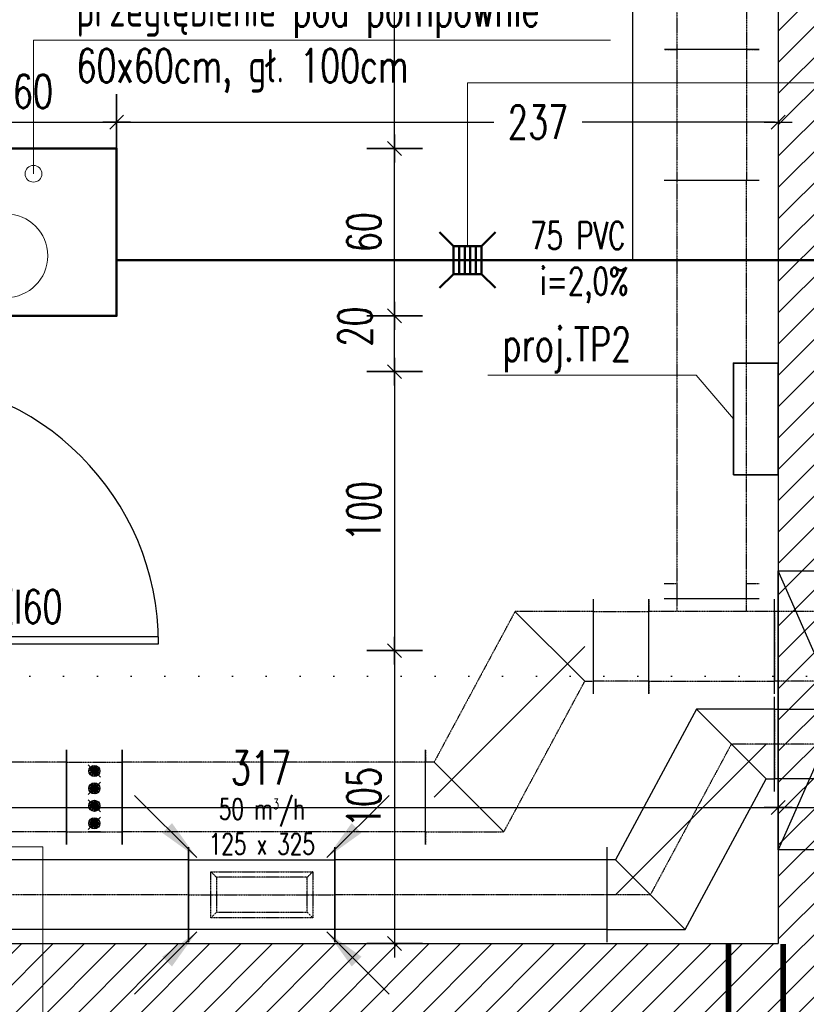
# Model space of a CAD drawing. Header units: millimetres. Extents: x 167273 to 188273, y -125105 to -88145.
# Tile 200 of 210: x 175055 to 175337, y -91786 to -91433. Entities that reach past the tile are written whole.
import ezdxf
from ezdxf.enums import TextEntityAlignment as Align

# ---------------------------------------------------------------- set-up
doc = ezdxf.new("R2010")
doc.units = ezdxf.units.MM
doc.header["$PDMODE"] = 35
doc.header["$PDSIZE"] = 5
for name, pattern in [('ACAD_ISO07W100', [3, 0, -3]), ('DASHED', [0.75, 0.5, -0.25]), ('WENT_2', [1.5, 0.5, -1]), ('WENT_3', [1.6, 0.5, -0.5, 0.1, -0.5])]:
    doc.linetypes.add(name, pattern=pattern)
for name, color, linetype in [('!_ppoz', 10, 'Continuous'), ('a-poziomy', 9, 'Continuous'), ('a-wymiary', 9, 'Continuous'), ('b-przebicia', 7, 'Continuous'), ('b-ściany', 2, 'Continuous'), ('El_tablice_opis', 9, 'Continuous'), ('FLUID-N-BIB-HID', 7, 'Continuous'), ('FLUID-W-BIB-120-ARRGR', 7, 'Continuous'), ('FLUID-W-BIB-HID', 7, 'Continuous'), ('FLUID-W-BIB-SYM', 7, 'Continuous'), ('h-hatch', 8, 'Continuous'), ('i-kanalizacja', 34, 'Continuous')]:
    doc.layers.add(name, color=color, linetype=linetype)
doc.layers.add('!_zmiany', color=7, linetype='Continuous', true_color=0xfa7d00)
for name, color, linetype, lineweight in [('El-koryta_puszki', 10, 'Continuous', 35), ('El_tablice', 10, 'Continuous', 35), ('FLUID-N-BIB', 8, 'Continuous', 30), ('FLUID-W-BIB', 220, 'Continuous', 30), ('IS_kan_san', 34, 'Continuous', 53), ('IS_kan_san_opis', 9, 'Continuous', 15), ('TIS-WYT.PPOŻ- OPIS', 9, 'Continuous', 20)]:
    doc.layers.add(name, color=color, linetype=linetype, lineweight=lineweight)
doc.styles.add('Arial', font='romans.shx', dxfattribs={"width": 0.7, "height": 12})
doc.styles.add('FDBES', font='romans.shx', dxfattribs={"width": 0.7, "height": 10})
doc.styles.add('IS-IS', font='romans.shx', dxfattribs={"width": 0.7, "height": 12})
doc.styles.add('PPAB_100', font='romans.shx', dxfattribs={"width": 0.7, "height": 12})
doc.styles.add('ROMANS', font='romans.shx', dxfattribs={"width": 0.7, "height": 10})
doc.dimstyles.new('FDBES', dxfattribs={"dimscale": 50, "dimtxt": 4, "dimasz": 2.5, "dimexe": 0.8, "dimexo": 2, "dimgap": 1, "dimtad": 1, "dimdsep": 46, "dimtxsty": 'FDBES', "dimcen": 2.5, "dimclrd": 4, "dimclre": 5, "dimadec": 0, "dimazin": 0, "dimtfac": 1, "dimtmove": 0, "dimatfit": 3, "dimfxl": 0, "dimarcsym": 0})
doc.dimstyles.new('newPPAB_100', dxfattribs={"dimscale": 0, "dimtxt": 16, "dimasz": 1, "dimexe": 10, "dimexo": 10, "dimgap": 5, "dimtad": 1, "dimdec": 0, "dimzin": 0, "dimdsep": 46, "dimtxsty": 'PPAB_100', "dimblk": 'tick_50', "dimcen": 0.09, "dimdle": 5, "dimse1": 1, "dimse2": 1, "dimclrd": 9, "dimclre": 9, "dimclrt": 161, "dimadec": 0, "dimazin": 0, "dimtfac": 1, "dimtdec": 0, "dimtix": 1, "dimtmove": 2, "dimatfit": 0, "dimldrblk": 'tick_50', "dimfxl": 0, "dimtolj": 1, "dimtzin": 0, "dimarcsym": 0})
pattern_1 = [(45, (0, -5000), (-5.61266007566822, 5.612660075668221), [])]

# ---------------------------------------------------------------- blocks, each defined once
blk = doc.blocks.new('tick_50')
at = {"color": 9, "ltscale": 20}
for p, q in [((0, 10), (0, -10)), ((-5, 0), (5, 0))]:
    blk.add_line(p, q, dxfattribs=at)
at = {"color": 0}
blk.add_line((2.5, 2.5), (-2.5, -2.5), dxfattribs=at)
blk = doc.blocks.new('KR')
at = {"layer": 'IS_kan_san', "lineweight": 50}
for p, q in [((-5, 5), (-10, 10)), ((5, 5), (10, 10)), ((-5, 5), (-5, -5)), ((-3, 5), (-3, -5)), ((-1, 5), (-1, -5)), ((1, 5), (1, -5)), ((3, 5), (3, -5)), ((-5, -5), (-10, -10)), ((10, -10), (5, -5))]:
    blk.add_line(p, q, dxfattribs=at)
blk.add_lwpolyline([(-5, 5), (5, 5), (5, -5), (-5, -5)], close=True, dxfattribs=at)
blk = doc.blocks.new('*D301')
at = {"layer": 'a-wymiary', "color": 9, "lineweight": -2}
blk.add_line((175189.0219820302, -91559.8936718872), (175189.0219820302, -91657.8936718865), dxfattribs=at)
at = {"layer": 'Defpoints', "color": 0}
for p in [(175009.4418078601, -91558.8936718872), (175009.4418078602, -91658.8936718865), (175189.0219820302, -91658.8936718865)]:
    blk.add_point(p, dxfattribs=at)
at = {"layer": 'a-wymiary', "color": 9, "lineweight": -2}
for p, rotation in [((175189.0219820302, -91558.8936718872), 90), ((175189.0219820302, -91658.8936718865), 270)]:
    blk.add_blockref('tick_50', p, dxfattribs=dict(at, rotation=rotation))
at = {"layer": 'a-wymiary', "color": 161, "insert": (175178.0219820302, -91608.89367188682), "char_height": 12, "attachment_point": 5, "rotation": 90, "style": 'PPAB_100'}
blk.add_mtext('\\A1;100', dxfattribs=at)
blk = doc.blocks.new('*D302')
at = {"layer": 'a-wymiary', "color": 9, "lineweight": -2}
blk.add_line((175189.0219820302, -91659.8936718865), (175189.0219820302, -91762.89367188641), dxfattribs=at)
at = {"layer": 'Defpoints', "color": 0}
for p in [(175009.4418078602, -91658.8936718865), (175009.4418078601, -91763.89367188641), (175189.0219820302, -91763.89367188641)]:
    blk.add_point(p, dxfattribs=at)
at = {"layer": 'a-wymiary', "color": 9, "lineweight": -2}
for p, rotation in [((175189.0219820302, -91658.8936718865), 90), ((175189.0219820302, -91763.89367188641), 270)]:
    blk.add_blockref('tick_50', p, dxfattribs=dict(at, rotation=rotation))
at = {"layer": 'a-wymiary', "color": 161, "insert": (175178.0219820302, -91711.39367188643), "char_height": 12, "attachment_point": 5, "rotation": 90, "style": 'PPAB_100'}
blk.add_mtext('\\A1;105', dxfattribs=at)
blk = doc.blocks.new('*U812')
at = {"color": 0, "linetype": 'ByBlock', "lineweight": -2}
for p, q in [((-255.5000000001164, -1.13686837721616e-13, -125.0000000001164), (255.4999999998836, 0, -125.0000000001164)), ((255.4999999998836, 0, 124.9999999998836), (-255.5000000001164, -1.13686837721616e-13, 124.9999999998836))]:
    blk.add_line(p, q, dxfattribs=at)
at = {"linetype": 'Continuous', "lineweight": -2}
for p, q in [((-255.5000000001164, -1.13686837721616e-13, 124.9999999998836), (-255.5000000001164, -1.13686837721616e-13, 169.9999999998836)), ((-255.5000000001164, -1.13686837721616e-13, -125.0000000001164), (-255.5000000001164, -1.13686837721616e-13, 124.9999999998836)), ((-255.5000000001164, -1.13686837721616e-13, -170.0000000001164), (-255.5000000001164, -1.13686837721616e-13, -125.0000000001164))]:
    blk.add_line(p, q, dxfattribs=at)
at = {"layer": 'FLUID-W-BIB-HID', "linetype": 'DASHED', "lineweight": -3}
for p, q in [((255.4999999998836, 0, 124.9999999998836), (255.4999999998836, 0, 169.9999999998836)), ((255.4999999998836, 0, 124.9999999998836), (255.4999999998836, 0, -125.0000000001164)), ((255.4999999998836, 0, -170.0000000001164), (255.4999999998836, 0, -125.0000000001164))]:
    blk.add_line(p, q, dxfattribs=at)
at = {"layer": 'FLUID-W-BIB-SYM', "linetype": 'WENT_3', "lineweight": -3}
blk.add_line((-255.5000000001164, -1.13686837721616e-13), (255.4999999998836, 0), dxfattribs=at)
blk = doc.blocks.new('*U975')
at = {"linetype": 'Continuous', "lineweight": -2}
for p, q in [((299.9999999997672, 710.0000000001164), (299.9999999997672, 665.0000000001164)), ((299.9999999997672, 665.0000000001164), (299.9999999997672, 415.0000000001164)), ((299.9999999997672, 415.0000000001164), (299.9999999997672, 370.0000000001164)), ((-300.0000000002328, 170.0000000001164), (-300.0000000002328, 125.0000000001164)), ((-300.0000000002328, 125.0000000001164), (-300.0000000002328, -124.9999999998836)), ((-300.0000000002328, -124.9999999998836), (-300.0000000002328, -169.9999999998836))]:
    blk.add_line(p, q, dxfattribs=at)
at = {"color": 0, "linetype": 'ByBlock', "lineweight": -2}
for p, q in [((19.99999999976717, 665.0000000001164), (-270.0000000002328, 125.0000000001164)), ((299.9999999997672, 665.0000000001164), (19.99999999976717, 665.0000000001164)), ((-20.00000000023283, -124.9999999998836), (269.9999999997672, 415.0000000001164)), ((269.9999999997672, 415.0000000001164), (299.9999999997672, 415.0000000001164)), ((-270.0000000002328, 125.0000000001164), (-300.0000000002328, 125.0000000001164)), ((-300.0000000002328, -124.9999999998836), (-20.00000000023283, -124.9999999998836))]:
    blk.add_line(p, q, dxfattribs=at)
at = {"linetype": 'Continuous', "lineweight": -3}
for p, q in [((269.9999999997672, 415.0000000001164), (19.99999999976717, 665.0000000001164)), ((-270.0000000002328, 1.164153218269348e-10), (269.9999999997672, 540.0000000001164)), ((-20.00000000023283, -124.9999999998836), (-270.0000000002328, 125.0000000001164))]:
    blk.add_line(p, q, dxfattribs=at)
at = {"layer": 'FLUID-W-BIB-SYM', "linetype": 'WENT_3', "lineweight": -3}
for p, q in [((-145.0000000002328, 1.164153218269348e-10), (144.9999999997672, 540.0000000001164)), ((144.9999999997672, 540.0000000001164), (299.9999999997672, 540.0000000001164)), ((-300.0000000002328, 1.164153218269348e-10), (-145.0000000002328, 1.164153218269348e-10))]:
    blk.add_line(p, q, dxfattribs=at)
blk = doc.blocks.new('*U994')
at = {"linetype": 'Continuous', "lineweight": -2}
for p, q in [((-396.0000000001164, 125), (-396.0000000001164, 170)), ((396, -170), (396, 170)), ((-396.0000000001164, -125), (-396.0000000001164, 125)), ((-396.0000000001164, -170), (-396.0000000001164, -125))]:
    blk.add_line(p, q, dxfattribs=at)
at = {"color": 0, "linetype": 'ByBlock', "lineweight": -2}
for p, q in [((-396.0000000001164, 125), (396, 125)), ((-396.0000000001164, -125), (396, -125))]:
    blk.add_line(p, q, dxfattribs=at)
at = {"layer": 'FLUID-W-BIB-SYM', "linetype": 'WENT_3', "lineweight": -3}
blk.add_line((-396.0000000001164, 0), (396, 0), dxfattribs=at)
blk = doc.blocks.new('*U993')
at = {"linetype": 'Continuous', "lineweight": -2}
for p, q in [((-487.5, 125.0000000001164), (-487.5, 170.0000000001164)), ((487.5, 125.0000000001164), (487.5, 170.0000000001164)), ((-487.5, -124.9999999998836), (-487.5, 125.0000000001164)), ((487.5, -124.9999999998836), (487.5, 125.0000000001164)), ((-487.5, -169.9999999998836), (-487.5, -124.9999999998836)), ((487.5, -169.9999999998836), (487.5, -124.9999999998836))]:
    blk.add_line(p, q, dxfattribs=at)
at = {"color": 0, "linetype": 'ByBlock', "lineweight": -2}
for p, q in [((-487.5, 125.0000000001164), (487.5, 125.0000000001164)), ((-487.5, -124.9999999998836), (487.5, -124.9999999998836))]:
    blk.add_line(p, q, dxfattribs=at)
at = {"layer": 'FLUID-W-BIB-SYM', "linetype": 'WENT_3', "lineweight": -3}
blk.add_line((-487.5, 1.164153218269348e-10), (487.5, 1.164153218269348e-10), dxfattribs=at)
blk = doc.blocks.new('*U989')
at = {"linetype": 'Continuous', "lineweight": -2}
for p, q in [((-543.5000000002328, 125), (-543.5000000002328, 170)), ((543.5, 125), (543.5, 170)), ((-543.5000000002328, -125), (-543.5000000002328, 125)), ((543.5, -125), (543.5, 125)), ((-543.5000000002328, -170), (-543.5000000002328, -125)), ((543.5, -170), (543.5, -125))]:
    blk.add_line(p, q, dxfattribs=at)
at = {"color": 0, "linetype": 'ByBlock', "lineweight": -2}
for p, q in [((-543.5000000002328, 125), (543.5, 125)), ((-543.5000000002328, -125), (543.5, -125))]:
    blk.add_line(p, q, dxfattribs=at)
blk = doc.blocks.new('*U974')
at = {"linetype": 'Continuous', "lineweight": -2}
for p, q in [((-670.5000000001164, 125.0000000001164), (-670.5000000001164, 170.0000000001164)), ((-670.5000000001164, -124.9999999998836), (-670.5000000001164, 125.0000000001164)), ((-670.5000000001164, -169.9999999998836), (-670.5000000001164, -124.9999999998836))]:
    blk.add_line(p, q, dxfattribs=at)
at = {"color": 0, "linetype": 'ByBlock', "lineweight": -2}
for p, q in [((-670.5000000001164, 125.0000000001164), (670.4999999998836, 125.0000000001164)), ((-670.5000000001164, -124.9999999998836), (670.4999999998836, -124.9999999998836))]:
    blk.add_line(p, q, dxfattribs=at)
at = {"layer": 'FLUID-N-BIB-HID', "linetype": 'DASHED', "lineweight": -3}
for p, q in [((670.4999999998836, 125.0000000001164), (670.4999999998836, 170.0000000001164)), ((670.4999999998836, 125.0000000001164), (670.4999999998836, -124.9999999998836)), ((670.4999999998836, -169.9999999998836), (670.4999999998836, -124.9999999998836))]:
    blk.add_line(p, q, dxfattribs=at)
blk = doc.blocks.new('*U839')
at = {"linetype": 'Continuous', "lineweight": -2}
for p, q in [((-225.0000000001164, 170.0000000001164), (-225.0000000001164, 125.0000000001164)), ((224.9999999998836, 170.0000000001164), (224.9999999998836, 125.0000000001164)), ((-225.0000000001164, 125.0000000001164), (-225.0000000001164, -124.9999999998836)), ((224.9999999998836, 125.0000000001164), (224.9999999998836, -124.9999999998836)), ((-225.0000000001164, -124.9999999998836), (-225.0000000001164, -169.9999999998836)), ((224.9999999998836, -124.9999999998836), (224.9999999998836, -169.9999999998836))]:
    blk.add_line(p, q, dxfattribs=at)
at = {"color": 0, "linetype": 'ByBlock', "lineweight": -2}
for p, q in [((-195.0000000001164, 125.0000000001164), (-225.0000000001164, 125.0000000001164)), ((194.9999999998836, 125.0000000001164), (-195.0000000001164, 125.0000000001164)), ((224.9999999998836, 125.0000000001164), (194.9999999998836, 125.0000000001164)), ((-225.0000000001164, -124.9999999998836), (-195.0000000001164, -124.9999999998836)), ((-195.0000000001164, -124.9999999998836), (-125.0000000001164, -124.9999999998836)), ((-125.0000000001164, -124.9999999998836), (124.9999999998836, -124.9999999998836)), ((-125.0000000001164, -124.9999999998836), (-125.0000000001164, -194.9999999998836)), ((124.9999999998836, -124.9999999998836), (194.9999999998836, -124.9999999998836)), ((124.9999999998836, -194.9999999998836), (124.9999999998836, -124.9999999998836)), ((194.9999999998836, -124.9999999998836), (224.9999999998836, -124.9999999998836)), ((-125.0000000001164, -194.9999999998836), (-125.0000000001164, -224.9999999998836)), ((124.9999999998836, -224.9999999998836), (124.9999999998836, -194.9999999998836))]:
    blk.add_line(p, q, dxfattribs=at)
at = {"layer": 'FLUID-N-BIB-HID', "linetype": 'DASHED', "lineweight": -3}
for p, q in [((-170.0000000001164, -224.9999999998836), (-125.0000000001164, -224.9999999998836)), ((124.9999999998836, -224.9999999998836), (169.9999999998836, -224.9999999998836))]:
    blk.add_line(p, q, dxfattribs=at)
blk = doc.blocks.new('*U830')
at = {"color": 0, "linetype": 'ByBlock', "lineweight": -2}
for p, q in [((19.99999999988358, 665.0000000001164), (-270.0000000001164, 125.0000000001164)), ((299.9999999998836, 665.0000000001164), (19.99999999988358, 665.0000000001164)), ((-20.00000000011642, -124.9999999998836), (269.9999999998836, 415.0000000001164)), ((269.9999999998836, 415.0000000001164), (299.9999999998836, 415.0000000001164)), ((-270.0000000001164, 125.0000000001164), (-300.0000000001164, 125.0000000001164)), ((-300.0000000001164, -124.9999999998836), (-20.00000000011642, -124.9999999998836))]:
    blk.add_line(p, q, dxfattribs=at)
at = {"linetype": 'Continuous', "lineweight": -3}
for p, q in [((269.9999999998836, 415.0000000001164), (19.99999999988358, 665.0000000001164)), ((-270.0000000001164, 1.164153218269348e-10), (269.9999999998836, 540.0000000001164)), ((-20.00000000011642, -124.9999999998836), (-270.0000000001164, 125.0000000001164))]:
    blk.add_line(p, q, dxfattribs=at)
at = {"layer": 'FLUID-N-BIB-HID', "linetype": 'DASHED', "lineweight": -3}
for p, q in [((299.9999999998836, 665.0000000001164), (299.9999999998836, 710.0000000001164)), ((299.9999999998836, 370.0000000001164), (299.9999999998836, 415.0000000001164)), ((-300.0000000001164, 125.0000000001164), (-300.0000000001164, 170.0000000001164)), ((-300.0000000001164, -124.9999999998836), (-300.0000000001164, 125.0000000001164)), ((-300.0000000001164, -169.9999999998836), (-300.0000000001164, -124.9999999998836))]:
    blk.add_line(p, q, dxfattribs=at)
blk = doc.blocks.new('*U838')
at = {"linetype": 'Continuous', "lineweight": -2}
for p, q in [((-99.99999999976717, -1.13686837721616e-13, 125.0000000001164), (-99.99999999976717, -1.13686837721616e-13, 170.0000000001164)), ((-99.99999999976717, -2.273736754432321e-13, -124.9999999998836), (-99.99999999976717, -1.13686837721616e-13, 125.0000000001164)), ((-99.99999999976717, -2.273736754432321e-13, -169.9999999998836), (-99.99999999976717, -2.273736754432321e-13, -124.9999999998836))]:
    blk.add_line(p, q, dxfattribs=at)
at = {"color": 0, "linetype": 'ByBlock', "lineweight": -2}
for p, q in [((-99.99999999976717, -2.273736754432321e-13, -124.9999999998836), (-69.99999999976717, -2.273736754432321e-13, -124.9999999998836)), ((-69.99999999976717, -1.13686837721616e-13, 125.0000000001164), (-99.99999999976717, -1.13686837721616e-13, 125.0000000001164)), ((-69.99999999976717, -2.273736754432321e-13, -124.9999999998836), (70.00000000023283, -2.273736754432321e-13, -124.9999999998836)), ((70.00000000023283, -1.13686837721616e-13, 125.0000000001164), (-69.99999999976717, -1.13686837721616e-13, 125.0000000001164)), ((70.00000000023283, -2.273736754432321e-13, -124.9999999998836), (100.0000000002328, -2.273736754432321e-13, -124.9999999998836)), ((100.0000000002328, -1.13686837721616e-13, 125.0000000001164), (70.00000000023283, -1.13686837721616e-13, 125.0000000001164))]:
    blk.add_line(p, q, dxfattribs=at)
at = {"layer": 'FLUID-N-BIB-HID', "linetype": 'DASHED', "lineweight": -3}
for p, q in [((100.0000000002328, -1.13686837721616e-13, 125.0000000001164), (100.0000000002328, -1.13686837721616e-13, 170.0000000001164)), ((100.0000000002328, -1.13686837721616e-13, 125.0000000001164), (100.0000000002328, -2.273736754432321e-13, -124.9999999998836)), ((100.0000000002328, -2.273736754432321e-13, -169.9999999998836), (100.0000000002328, -2.273736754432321e-13, -124.9999999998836))]:
    blk.add_line(p, q, dxfattribs=at)
blk = doc.blocks.new('*U1055')
at = {"color": 0, "linetype": 'ByBlock', "lineweight": -2}
for p, q in [((-232.4999999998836, -1.13686837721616e-13, -125), (232.5000000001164, 0, -125)), ((232.5000000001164, 0, 125), (-232.4999999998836, -1.13686837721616e-13, 125)), ((232.5000000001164, 0, -125), (262.5000000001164, 0, -125)), ((262.5000000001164, 0, 125), (232.5000000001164, 0, 125)), ((-262.4999999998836, -1.13686837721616e-13, -125), (-232.4999999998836, -1.13686837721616e-13, -125)), ((-232.4999999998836, -1.13686837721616e-13, 125), (-262.4999999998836, -1.13686837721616e-13, 125))]:
    blk.add_line(p, q, dxfattribs=at)
at = {"linetype": 'Continuous', "lineweight": -2}
for p, q in [((262.5000000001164, 0, 125), (262.5000000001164, 0, 170)), ((262.5000000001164, 0, -125), (262.5000000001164, 0, 125)), ((262.5000000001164, 1.13686837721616e-13, -170), (262.5000000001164, 0, -125)), ((-262.4999999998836, -1.13686837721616e-13, 125), (-262.4999999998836, -1.13686837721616e-13, 170)), ((-262.4999999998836, -1.13686837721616e-13, -125), (-262.4999999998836, -1.13686837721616e-13, 125)), ((-262.4999999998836, -1.13686837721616e-13, -170), (-262.4999999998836, -1.13686837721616e-13, -125))]:
    blk.add_line(p, q, dxfattribs=at)
at = {"layer": 'FLUID-W-BIB-SYM', "linetype": 'WENT_3', "lineweight": -3}
blk.add_line((-262.4999999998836, -1.13686837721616e-13), (262.5000000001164, 0), dxfattribs=at)
blk = doc.blocks.new('*U996')
at = {"linetype": 'Continuous', "lineweight": -2}
for p, q in [((-750, 170.0000000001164), (-750, 125.0000000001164)), ((750, 170.0000000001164), (750, 125.0000000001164)), ((-750, 125.0000000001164), (-750, -124.9999999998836)), ((750, 125.0000000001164), (750, -124.9999999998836)), ((-750, -124.9999999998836), (-750, -169.9999999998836)), ((750, -124.9999999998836), (750, -169.9999999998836))]:
    blk.add_line(p, q, dxfattribs=at)
at = {"color": 0, "linetype": 'ByBlock', "lineweight": -2}
for p, q in [((750, 125.0000000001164), (-750, 125.0000000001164)), ((-750, -124.9999999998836), (750, -124.9999999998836))]:
    blk.add_line(p, q, dxfattribs=at)
blk = doc.blocks.new('*U997')
at = {"linetype": 'Continuous', "lineweight": -2}
for p, q in [((-234.4999999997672, 170), (-234.4999999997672, 125)), ((234.5000000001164, 170), (234.5000000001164, 125)), ((-234.4999999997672, 125), (-234.4999999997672, -125)), ((234.5000000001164, 125), (234.5000000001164, -125)), ((-234.4999999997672, -125), (-234.4999999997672, -170)), ((234.5000000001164, -125), (234.5000000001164, -170))]:
    blk.add_line(p, q, dxfattribs=at)
at = {"color": 0, "linetype": 'ByBlock', "lineweight": -2}
for p, q in [((234.5000000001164, 125), (-234.4999999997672, 125)), ((-234.4999999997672, -125), (234.5000000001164, -125))]:
    blk.add_line(p, q, dxfattribs=at)
blk = doc.blocks.new('*U988')
at = {"linetype": 'Continuous', "lineweight": -2}
for p, q in [((-100, 170), (-100, 125)), ((100, 170), (100, 125)), ((-100, 125), (-100, -125)), ((100, 125), (100, -125)), ((-100, -125), (-100, -170)), ((100, -125), (100, -170))]:
    blk.add_line(p, q, dxfattribs=at)
at = {"color": 0, "linetype": 'ByBlock', "lineweight": -2}
for p, q in [((-100, 125), (100, 125)), ((-100, -125), (100, -125))]:
    blk.add_line(p, q, dxfattribs=at)
at = {"linetype": 'Continuous', "lineweight": -3}
for p, q in [((-22.09708691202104, 115.8470869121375), (22.09708691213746, 71.65291308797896)), ((0, 93.75), (-11.75570504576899, 109.9303398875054)), ((0, 93.75), (-6.180339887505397, 112.7711303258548)), ((0, 93.75), (0, 113.75)), ((0, 93.75), (6.180339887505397, 112.7711303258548)), ((0, 93.75), (11.75570504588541, 109.9303398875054)), ((0, 93.75), (-20, 93.75)), ((0, 93.75), (-19.02113032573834, 99.9303398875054)), ((0, 93.75), (-19.02113032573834, 87.5696601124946)), ((0, 93.75), (-16.1803398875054, 105.505705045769)), ((0, 93.75), (-16.1803398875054, 81.99429495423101)), ((0, 93.75), (-11.75570504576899, 77.5696601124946)), ((0, 93.75), (-6.180339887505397, 74.72886967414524)), ((0, 93.75), (16.1803398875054, 105.505705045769)), ((0, 93.75), (19.02113032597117, 99.9303398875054)), ((0, 93.75), (0, 73.75)), ((0, 93.75), (6.180339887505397, 74.72886967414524)), ((0, 93.75), (11.75570504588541, 77.5696601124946)), ((0, 93.75), (16.1803398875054, 81.99429495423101)), ((0, 93.75), (19.02113032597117, 87.5696601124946)), ((0, 93.75), (20, 93.75)), ((22.09708691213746, 53.34708691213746), (-22.09708691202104, 9.152913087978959)), ((0, 31.25), (-19.02113032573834, 37.4303398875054)), ((0, 31.25), (-16.1803398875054, 43.00570504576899)), ((0, 31.25), (-11.75570504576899, 47.4303398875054)), ((0, 31.25), (-6.180339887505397, 50.27113032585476)), ((0, 31.25), (0, 51.25)), ((0, 31.25), (6.180339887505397, 50.27113032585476)), ((0, 31.25), (11.75570504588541, 47.4303398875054)), ((0, 31.25), (16.1803398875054, 43.00570504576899)), ((0, 31.25), (19.02113032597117, 37.4303398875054)), ((0, 31.25), (-20, 31.25)), ((0, 31.25), (-19.02113032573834, 25.0696601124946)), ((0, 31.25), (-16.1803398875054, 19.49429495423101)), ((0, 31.25), (-11.75570504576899, 15.0696601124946)), ((0, 31.25), (-6.180339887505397, 12.22886967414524)), ((0, 31.25), (0, 11.25)), ((0, 31.25), (6.180339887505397, 12.22886967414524)), ((0, 31.25), (11.75570504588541, 15.0696601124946)), ((0, 31.25), (16.1803398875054, 19.49429495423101)), ((0, 31.25), (19.02113032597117, 25.0696601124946)), ((0, 31.25), (20, 31.25)), ((-22.09708691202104, -9.152913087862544), (22.09708691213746, -53.34708691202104)), ((0, -31.25), (-20, -31.25)), ((0, -31.25), (-19.02113032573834, -25.0696601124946)), ((0, -31.25), (-19.02113032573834, -37.4303398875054)), ((0, -31.25), (-16.1803398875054, -19.49429495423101)), ((0, -31.25), (-16.1803398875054, -43.00570504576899)), ((0, -31.25), (-11.75570504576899, -15.0696601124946)), ((0, -31.25), (-11.75570504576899, -47.4303398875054)), ((0, -31.25), (-6.180339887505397, -12.22886967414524)), ((0, -31.25), (-6.180339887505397, -50.27113032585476)), ((0, -31.25), (0, -11.25)), ((0, -31.25), (6.180339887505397, -12.22886967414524)), ((0, -31.25), (11.75570504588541, -15.0696601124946)), ((0, -31.25), (16.1803398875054, -19.49429495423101)), ((0, -31.25), (19.02113032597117, -25.0696601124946)), ((0, -31.25), (0, -51.25)), ((0, -31.25), (6.180339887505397, -50.27113032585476)), ((0, -31.25), (11.75570504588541, -47.4303398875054)), ((0, -31.25), (16.1803398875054, -43.00570504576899)), ((0, -31.25), (19.02113032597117, -37.4303398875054)), ((0, -31.25), (20, -31.25)), ((22.09708691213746, -71.65291308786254), (-22.09708691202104, -115.847086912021)), ((0, -93.75), (-20, -93.75)), ((0, -93.75), (-19.02113032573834, -87.5696601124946)), ((0, -93.75), (-19.02113032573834, -99.9303398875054)), ((0, -93.75), (-16.1803398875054, -81.99429495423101)), ((0, -93.75), (-16.1803398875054, -105.505705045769)), ((0, -93.75), (-11.75570504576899, -77.5696601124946)), ((0, -93.75), (-11.75570504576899, -109.9303398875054)), ((0, -93.75), (-6.180339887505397, -74.72886967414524)), ((0, -93.75), (-6.180339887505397, -112.7711303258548)), ((0, -93.75), (0, -73.75)), ((0, -93.75), (6.180339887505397, -74.72886967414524)), ((0, -93.75), (11.75570504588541, -77.5696601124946)), ((0, -93.75), (16.1803398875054, -81.99429495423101)), ((0, -93.75), (19.02113032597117, -87.5696601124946)), ((0, -93.75), (0, -113.75)), ((0, -93.75), (6.180339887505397, -112.7711303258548)), ((0, -93.75), (11.75570504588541, -109.9303398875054)), ((0, -93.75), (16.1803398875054, -105.505705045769)), ((0, -93.75), (19.02113032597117, -99.9303398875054)), ((0, -93.75), (20, -93.75)), ((-22.09708691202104, -125), (22.09708691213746, -125)), ((22.09708691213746, -125), (-22.09708691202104, -125)), ((-22.09708691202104, -125), (22.09708691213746, -125)), ((22.09708691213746, -125), (-22.09708691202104, -125)), ((-20, -125), (20, -125)), ((0, -125), (-20, -125)), ((-20, -125), (20, -125)), ((0, -125), (-20, -125)), ((-20, -125), (20, -125)), ((0, -125), (-20, -125)), ((-20, -125), (20, -125)), ((0, -125), (-20, -125)), ((0, -125), (-19.02113032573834, -125)), ((0, -125), (-19.02113032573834, -125)), ((0, -125), (-19.02113032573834, -125)), ((0, -125), (-19.02113032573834, -125)), ((0, -125), (-19.02113032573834, -125)), ((0, -125), (-19.02113032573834, -125)), ((0, -125), (-19.02113032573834, -125)), ((0, -125), (-19.02113032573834, -125)), ((0, -125), (-16.1803398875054, -125)), ((0, -125), (-16.1803398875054, -125)), ((0, -125), (-16.1803398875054, -125)), ((0, -125), (-16.1803398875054, -125)), ((0, -125), (-16.1803398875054, -125)), ((0, -125), (-16.1803398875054, -125)), ((0, -125), (-16.1803398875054, -125)), ((0, -125), (-16.1803398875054, -125)), ((0, -125), (-11.75570504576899, -125)), ((0, -125), (-11.75570504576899, -125)), ((0, -125), (-11.75570504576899, -125)), ((0, -125), (-11.75570504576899, -125)), ((0, -125), (-11.75570504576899, -125)), ((0, -125), (-11.75570504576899, -125)), ((0, -125), (-11.75570504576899, -125)), ((0, -125), (-11.75570504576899, -125)), ((0, -125), (-6.180339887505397, -125)), ((0, -125), (-6.180339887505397, -125)), ((0, -125), (-6.180339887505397, -125)), ((0, -125), (-6.180339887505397, -125)), ((0, -125), (-6.180339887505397, -125)), ((0, -125), (-6.180339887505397, -125)), ((0, -125), (-6.180339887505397, -125)), ((0, -125), (-6.180339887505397, -125)), ((0, -125), (6.180339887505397, -125)), ((0, -125), (11.75570504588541, -125)), ((0, -125), (16.1803398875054, -125)), ((0, -125), (19.02113032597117, -125)), ((0, -125), (20, -125)), ((0, -125), (19.02113032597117, -125)), ((0, -125), (16.1803398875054, -125)), ((0, -125), (11.75570504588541, -125)), ((0, -125), (6.180339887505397, -125)), ((0, -125), (6.180339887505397, -125)), ((0, -125), (11.75570504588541, -125)), ((0, -125), (16.1803398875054, -125)), ((0, -125), (19.02113032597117, -125)), ((0, -125), (20, -125)), ((0, -125), (19.02113032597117, -125)), ((0, -125), (16.1803398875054, -125)), ((0, -125), (11.75570504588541, -125)), ((0, -125), (6.180339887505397, -125)), ((0, -125), (6.180339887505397, -125)), ((0, -125), (11.75570504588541, -125)), ((0, -125), (16.1803398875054, -125)), ((0, -125), (19.02113032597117, -125)), ((0, -125), (20, -125)), ((0, -125), (19.02113032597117, -125)), ((0, -125), (16.1803398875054, -125)), ((0, -125), (11.75570504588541, -125)), ((0, -125), (6.180339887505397, -125)), ((0, -125), (6.180339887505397, -125)), ((0, -125), (11.75570504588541, -125)), ((0, -125), (16.1803398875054, -125)), ((0, -125), (19.02113032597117, -125)), ((0, -125), (20, -125)), ((0, -125), (19.02113032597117, -125)), ((0, -125), (16.1803398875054, -125)), ((0, -125), (11.75570504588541, -125)), ((0, -125), (6.180339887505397, -125))]:
    blk.add_line(p, q, dxfattribs=at)
for centre in [(0, 93.75), (0, 31.25), (0, -31.25), (0, -93.75)]:
    blk.add_ellipse(centre, major_axis=(20, 4.898587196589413e-15), ratio=1, dxfattribs=at)
blk = doc.blocks.new('*U843')
at = {"linetype": 'Continuous', "lineweight": -2}
for p, q in [((-177.5, 124.9999999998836), (-177.5, 169.9999999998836)), ((177.5, -170.0000000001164), (177.5, 169.9999999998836)), ((-177.5, -125.0000000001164), (-177.5, 124.9999999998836)), ((-177.5, -170.0000000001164), (-177.5, -125.0000000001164))]:
    blk.add_line(p, q, dxfattribs=at)
at = {"color": 0, "linetype": 'ByBlock', "lineweight": -2}
for p, q in [((-177.5, 124.9999999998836), (177.5, 124.9999999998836)), ((-177.5, -125.0000000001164), (177.5, -125.0000000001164))]:
    blk.add_line(p, q, dxfattribs=at)
blk = doc.blocks.new('*U995')
at = {"linetype": 'Continuous', "lineweight": -2}
for p, q in [((-749.9999999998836, 170), (-749.9999999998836, 125)), ((-749.9999999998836, 125), (-749.9999999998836, -125)), ((-749.9999999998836, -125), (-749.9999999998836, -170))]:
    blk.add_line(p, q, dxfattribs=at)
at = {"color": 0, "linetype": 'ByBlock', "lineweight": -2}
for p, q in [((750.0000000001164, 125), (-749.9999999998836, 125)), ((-749.9999999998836, -125), (750.0000000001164, -125))]:
    blk.add_line(p, q, dxfattribs=at)
at = {"layer": 'FLUID-N-BIB-HID', "linetype": 'DASHED', "lineweight": -3}
for p, q in [((750.0000000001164, 125), (750.0000000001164, 170)), ((750.0000000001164, -170), (750.0000000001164, -125))]:
    blk.add_line(p, q, dxfattribs=at)
blk = doc.blocks.new('*D1131')
at = {"layer": 'a-wymiary', "color": 9, "lineweight": -2}
for p, q in [((175090.4418078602, -91469.45021019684), (175224.6317348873, -91469.45021019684)), ((175325.4418078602, -91469.45021019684), (175256.2317348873, -91469.45021019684))]:
    blk.add_line(p, q, dxfattribs=at)
at = {"layer": 'Defpoints', "color": 0}
for p in [(175326.4418078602, -91469.45021019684), (175089.4418078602, -91538.8936718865), (175326.4418078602, -91763.89367188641)]:
    blk.add_point(p, dxfattribs=at)
at = {"layer": 'a-wymiary', "color": 9, "lineweight": -2, "rotation": 180}
blk.add_blockref('tick_50', (175089.4418078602, -91469.45021019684), dxfattribs=at)
at = {"layer": 'a-wymiary', "color": 9, "lineweight": -2}
blk.add_blockref('tick_50', (175326.4418078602, -91469.45021019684), dxfattribs=at)
at = {"layer": 'a-wymiary', "color": 161, "insert": (175240.4317348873, -91469.45021019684), "char_height": 12, "attachment_point": 5, "style": 'PPAB_100'}
blk.add_mtext('\\A1;237', dxfattribs=at)
blk = doc.blocks.new('*U1056')
at = {"layer": 'FLUID-W-BIB-HID', "linetype": 'DASHED', "lineweight": -3}
for p, q in [((-82.5, 182.5), (-62.5, 162.5)), ((-82.5, 182.5), (-82.5, -182.5)), ((82.5, 182.5), (-82.5, 182.5)), ((82.5, 182.5), (62.5, 162.5)), ((82.5, -182.5), (82.5, 182.5)), ((-62.5, -162.5), (-62.5, 162.5)), ((-62.5, 162.5), (62.5, 162.5)), ((62.5, 162.5), (62.5, -162.5)), ((-82.5, -182.5), (-62.5, -162.5)), ((62.5, -162.5), (-62.5, -162.5)), ((62.5, -162.5), (82.5, -182.5)), ((-82.5, -182.5), (82.5, -182.5))]:
    blk.add_line(p, q, dxfattribs=at)
blk = doc.blocks.new('*U759')
blk.add_leader([(0, 0), (-22.27386360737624, -22.27386360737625)], dimstyle='FDBES', override={"dimscale": 6, "dimclrd": 256})
blk = doc.blocks.new('*U760')
blk.add_leader([(0, 0), (22.27386360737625, -22.27386360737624)], dimstyle='FDBES', override={"dimscale": 6, "dimclrd": 256})
blk = doc.blocks.new('*U761')
blk.add_leader([(0, 0), (-22.27386360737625, 22.27386360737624)], dimstyle='FDBES', override={"dimscale": 6, "dimclrd": 256})
blk = doc.blocks.new('*U762')
blk.add_leader([(0, 0), (22.27386360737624, 22.27386360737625)], dimstyle='FDBES', override={"dimscale": 6, "dimclrd": 256})

msp = doc.modelspace()

# ---------------------------------------------------------------- hatches: boundary and pattern name
at = {"layer": 'h-hatch'}
h = msp.add_hatch(dxfattribs=at)
h.set_pattern_fill('ANSI31', color=256, scale=2.5, style=0)
h.set_pattern_definition(pattern_1)
h.paths.add_polyline_path([(175390.4418078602, -91763.89367188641), (175370.4418078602, -91763.89367188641), (175370.4418078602, -91341.89367188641), (175326.4418078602, -91341.89367188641), (175326.4418078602, -91811.89367188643), (175390.4418078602, -91811.89367188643)])
h = msp.add_hatch(dxfattribs=at)
h.set_pattern_fill('ANSI31', color=256, scale=2.5, style=0)
h.set_pattern_definition(pattern_1)
h.paths.add_polyline_path([(175326.4418078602, -91763.8936718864), (173498.4418078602, -91763.89367188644), (173498.4418078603, -91687.89367188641), (173456.44180786, -91687.89367188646), (173456.4418078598, -91768.89367188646), (172740.44180786, -91768.89367188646), (172740.44180786, -91509.89367188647), (173049.4418078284, -91509.89367188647), (173049.4418078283, -91462.89367188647), (172688.44180786, -91462.89367188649), (172688.44180786, -91772.89367188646), (172675.44180786, -91772.89367188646), (172675.44180786, -91807.89367188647), (172689.44180786, -91807.89367188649), (172689.44180786, -91840.89367188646), (172719.4418078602, -91840.89367188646), (172719.4418078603, -91794.89367188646), (173456.4418078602, -91794.89367188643), (173456.4418078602, -92037.89367188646), (172866.44180786, -92037.89367188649), (172866.44180786, -92085.8936718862), (172893.44180786, -92085.89367188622), (172893.44180786, -92154.89367188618), (172736.44180786, -92154.8936718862), (172736.44180786, -92085.89367188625), (172786.44180786, -92085.89367188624), (172786.44180786, -92037.89367188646), (172719.4418078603, -92037.8936718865), (172719.4418078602, -91930.89367188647), (172689.44180786, -91930.89367188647), (172689.44180786, -92037.89367188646), (172684.44180786, -92037.89367188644), (172684.44180786, -92085.89367188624), (172708.44180786, -92085.89367188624), (172708.44180786, -92154.89367188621), (172341.44180786, -92154.89367188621), (172341.44180786, -92085.89367188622), (172341.44180786, -92037.89367188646), (172313.44180786, -92037.89367188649), (172313.44180786, -92085.89367188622), (172313.44180786, -92154.8936718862), (171946.44180786, -92154.89367188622), (171946.44180786, -92085.8936718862), (171949.44180786, -92085.8936718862), (171949.44180786, -91927.89367188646), (171828.44180786, -91927.89367188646), (171828.44180786, -91937.89367188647), (171922.44180786, -91937.89367188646), (171922.44180786, -92037.89367188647), (171899.44180786, -92037.89367188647), (171899.44180786, -92085.8936718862), (171919.44180786, -92085.8936718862), (171919.44180786, -92154.89367188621), (171559.44180786, -92154.89367188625), (171559.44180786, -92085.89367188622), (171559.44180786, -92037.89367188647), (171562.4418078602, -92037.89367188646), (171562.4418078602, -91937.89367188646), (171738.44180786, -91937.89367188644), (171738.44180786, -91927.89367188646), (171562.4418078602, -91927.89367188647), (171562.4418078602, -91882.89367188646), (171531.4418078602, -91882.89367188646), (171531.4418078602, -92045.89367188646), (171008.44180786, -92045.89367188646), (171008.44180786, -91802.89367188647), (171393.44180786, -91802.89367188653), (171393.44180786, -91817.89367188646), (171405.44180786, -91817.89367188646), (171405.44180786, -91802.89367188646), (171438.44180786, -91802.89367188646), (171438.44180786, -91762.89367188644), (171159.44180786, -91762.89367188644), (171159.44180786, -91722.89367188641), (171105.4418078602, -91722.89367188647), (171105.4418078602, -91757.8936718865), (170976.44180786, -91757.8936718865), (170976.44180786, -92085.89367188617), (171540.44180786, -92085.89367188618), (171540.44180786, -92172.8936718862), (172913.44180786, -92172.89367188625), (172913.44180786, -92085.89367188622), (175326.4418078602, -92085.89367188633), (175326.4418078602, -92028.89367188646), (173498.4418078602, -92028.89367188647), (173498.4418078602, -91811.89367188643), (175326.4418078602, -91811.89367188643)])

# ---------------------------------------------------------------- linework, layer by layer
at = {"layer": '!_ppoz'}
msp.add_lwpolyline([(175104.4418078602, -91653.89367188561), (175009.4418078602, -91653.89367188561), (175009.4418078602, -91656.39367188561), (175104.4418078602, -91656.39367188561)], close=True, dxfattribs=at)
msp.add_arc((175009.4418078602, -91656.39367188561), 95, 0, 90, dxfattribs=at)
at = {"layer": '!_zmiany'}
msp.add_lwpolyline([(175064.5949762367, -90947.18896483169), (175274.3129028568, -90947.18896483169), (175274.3129028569, -91518.89367188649)], dxfattribs=at)
at = {"layer": 'a-poziomy', "linetype": 'ACAD_ISO07W100', "ltscale": 4}
msp.add_lwpolyline([(179426.4418078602, -91668.05053516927), (171936.9418078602, -91668.05053516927), (171936.9418078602, -91957.56642952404), (170836.977617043, -91957.56642952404)], dxfattribs=at)
at = {"layer": 'b-przebicia'}
for p, q in [((175370.4418078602, -91730.34150571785), (175326.4418078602, -91630.34150571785)), ((175370.4418078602, -91630.34150571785), (175326.4418078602, -91730.34150571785))]:
    msp.add_line(p, q, dxfattribs=at)
msp.add_lwpolyline([(175370.4418078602, -91730.34150571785), (175326.4418078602, -91730.34150571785), (175326.4418078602, -91630.34150571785), (175370.4418078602, -91630.34150571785)], close=True, dxfattribs=at)
at = {"layer": 'b-ściany'}
for p, q in [((175326.4418078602, -91341.89367188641), (175326.4418078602, -91763.89367188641)), ((173498.4418078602, -91763.89367188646), (175326.4418078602, -91763.8936718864))]:
    msp.add_line(p, q, dxfattribs=at)
at = {"layer": 'El-koryta_puszki', "const_width": 2}
msp.add_lwpolyline([(175308.6446140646, -91811.89367188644), (175328.2390016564, -91811.89367188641), (175328.2390016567, -91763.89367188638), (175308.6446140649, -91763.89367188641)], close=True, dxfattribs=at)
at = {"layer": 'El_tablice', "ltscale": 0.7}
msp.add_lwpolyline([(175310.4418078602, -91595.84882450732), (175310.4418078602, -91555.84882461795), (175326.4418078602, -91555.84882461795), (175326.4418078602, -91595.84882450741)], close=True, dxfattribs=at)
at = {"layer": 'El_tablice_opis', "lineweight": 18}
msp.add_lwpolyline([(175310.4418078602, -91575.84882456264), (175297.1153682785, -91560.10316987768), (175222.4658204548, -91560.1031698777)], dxfattribs=at)
at = {"layer": 'IS_kan_san', "lineweight": 50}
msp.add_line((175398.8574540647, -91518.89367188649), (175089.4418078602, -91518.89367188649), dxfattribs=at)
msp.add_lwpolyline([(175029.4418078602, -91478.89367188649), (175089.4418078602, -91478.89367188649), (175089.4418078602, -91538.89367188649), (175029.4418078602, -91538.89367188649)], close=True, dxfattribs=at)
at = {"layer": 'IS_kan_san', "lineweight": 15}
msp.add_circle((175049.7679723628, -91517.34321418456), 15, dxfattribs=at)
at = {"layer": 'IS_kan_san_opis'}
for points in [[(175059.6340680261, -91487.9648942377), (175059.6340680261, -91440.11959117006), (175266.3948162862, -91440.11959117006)], [(175215.1451582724, -91513.8936718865), (175215.1451582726, -91455.3813875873), (175660.9092039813, -91455.3813875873)]]:
    msp.add_lwpolyline(points, dxfattribs=at)
msp.add_circle((175059.6340680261, -91487.9648942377), 3, dxfattribs=at)
at = {"layer": 'TIS-WYT.PPOŻ- OPIS'}
msp.add_lwpolyline([(175005.5121522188, -91729.19175939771), (175062.962498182, -91729.19175939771), (175062.962498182, -92159.19371183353), (175462.962498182, -92159.19371183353)], dxfattribs=at)

# ---------------------------------------------------------------- block references
at = {"layer": 'FLUID-N-BIB', "linetype": 'WENT_2', "xscale": 0.1000000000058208, "yscale": 0.1000000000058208, "zscale": 0.1}
for name, p, rotation in [('*U995', (175302.6843257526, -91368.43168451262, -52.00000000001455), 270), ('*U997', (175302.6843257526, -91466.88168451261, -52.00000000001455), 270), ('*U996', (175302.6596847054, -91565.33168451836, -52.00000000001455), 270), ('*U839', (175302.6596847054, -91657.39367188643, -59.50000000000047), 180), ('*U830', (175230.1596847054, -91657.39367188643, -52.00000000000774), 180)]:
    msp.add_blockref(name, p, dxfattribs=dict(at, rotation=rotation))
at = {"layer": 'FLUID-N-BIB', "linetype": 'WENT_2', "extrusion": (0, -1, -1.83697019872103e-16), "xscale": 0.1000000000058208, "yscale": 0.1, "zscale": 0.1000000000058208}
msp.add_blockref('*U838', (175270.1596847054, -52.000000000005, 91657.39367188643), dxfattribs=at)
at = {"layer": 'FLUID-N-BIB', "linetype": 'WENT_2', "extrusion": (-1.224646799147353e-16, -3.42113882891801e-48, -1), "xscale": 0.1000000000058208, "yscale": 0.1000000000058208, "zscale": 0.1}
for name, p in [('*U974', (-175392.2096847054, -91657.39367188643, 59.50000000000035)), ('*U989', (-175145.8096847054, -91711.39367188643, 52.00000000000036))]:
    msp.add_blockref(name, p, dxfattribs=at)
at = {"layer": 'FLUID-N-BIB', "linetype": 'WENT_2', "extrusion": (-1.224646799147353e-16, 0, -1), "xscale": 0.1000000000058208, "yscale": 0.1000000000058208, "zscale": 0.1}
msp.add_blockref('*U843', (-175053.7134360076, -91711.39367188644, 52.00000000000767), dxfattribs=at)
at = {"layer": 'FLUID-N-BIB', "linetype": 'WENT_2', "xscale": 0.1000000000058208, "yscale": 0.1000000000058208, "zscale": 0.1}
msp.add_blockref('*U988', (175081.4634360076, -91711.39367188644, -52.0000000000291), dxfattribs=at)
at = {"layer": 'FLUID-W-BIB', "linetype": 'Continuous', "xscale": 0.1000000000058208, "yscale": 0.1000000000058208, "zscale": 0.1, "rotation": 180}
msp.add_blockref('*U975', (175295.1596847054, -91692.39367188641, -59.50000000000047), dxfattribs=at)
at = {"layer": 'FLUID-W-BIB', "linetype": 'Continuous', "extrusion": (-1.224646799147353e-16, 1, 1.83697019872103e-16), "xscale": 0.1000000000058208, "yscale": 0.1, "zscale": 0.1000000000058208}
msp.add_blockref('*U812', (-175350.7096847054, -59.50000000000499, -91692.39367188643), dxfattribs=at)
at = {"layer": 'FLUID-W-BIB', "linetype": 'Continuous', "extrusion": (-1.224646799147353e-16, -3.42113882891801e-48, -1), "xscale": 0.1000000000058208, "yscale": 0.1000000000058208, "zscale": 0.1}
for name, p in [('*U994', (-175075.562498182, -91746.39367188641, 59.50000000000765)), ('*U993', (-175216.4106225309, -91746.39367188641, 59.50000000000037))]:
    msp.add_blockref(name, p, dxfattribs=at)
at = {"layer": 'FLUID-W-BIB', "linetype": 'Continuous', "extrusion": (-4.930380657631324e-32, -1, 3.061616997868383e-16), "xscale": 0.1000000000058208, "yscale": 0.1, "zscale": 0.1000000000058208}
msp.add_blockref('*U1055', (175141.4115603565, -59.50000000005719, 91746.39367188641), dxfattribs=at)
at = {"layer": 'FLUID-W-BIB', "linetype": 'Continuous', "extrusion": (0, -3.216245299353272e-16, -1), "xscale": 0.1000000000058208, "yscale": 0.1000000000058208, "zscale": 0.1, "rotation": 270}
msp.add_blockref('*U1056', (-175141.4606225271, -91746.39367188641, 89.50000000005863), dxfattribs=at)
at = {"layer": 'FLUID-W-BIB-120-ARRGR', "rotation": 270}
for name, p in [('*U759', (175118.1404925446, -91733.07260407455, -92.0000000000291)), ('*U761', (175164.7826281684, -91733.07260407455, -92.0000000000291)), ('*U760', (175118.1404925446, -91759.71473969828, -92.0000000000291)), ('*U762', (175164.7826281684, -91759.71473969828, -92.0000000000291))]:
    msp.add_blockref(name, p, dxfattribs=at)
at = {"layer": 'i-kanalizacja'}
msp.add_blockref('KR', (175215.1451582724, -91518.8936718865), dxfattribs=at)

# ---------------------------------------------------------------- texts
at = {"layer": '!_ppoz', "insert": (175045.9277432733, -91643.11085254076), "char_height": 12, "width": 2937.189, "attachment_point": 4, "style": 'PPAB_100'}
msp.add_mtext('{\\Fromans.shx|c238;EI60}', dxfattribs=at)
at = {"layer": 'El_tablice_opis', "lineweight": 5, "style": 'Arial', "width": 0.7}
msp.add_text('proj.TP2', height=12, dxfattribs=at).set_placement((175250.762383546, -91555.10316987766), align=Align.CENTER)
at = {"layer": 'FLUID-W-BIB-120-ARRGR', "insert": (175141.4615603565, -91721.95150352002, -92.00000000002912), "char_height": 7.5, "attachment_point": 5, "style": 'ROMANS'}
msp.add_mtext('50 m{\\A2;\\H0.5x;3}/h\\P125 x 325', dxfattribs=at)
at = {"layer": 'IS_kan_san_opis', "insert": (175075.0154634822, -91423.21594730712), "char_height": 12, "width": 474.581126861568, "attachment_point": 1, "style": 'PPAB_100'}
msp.add_mtext('{\\Fromans.shx|c238;przegłębienie pod pompownie \\P60x60cm, gł. 100cm}', dxfattribs=at)
at = {"layer": 'IS_kan_san_opis', "insert": (175254.6508577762, -91519.80079211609), "char_height": 9.799999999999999, "attachment_point": 5, "style": 'IS-IS'}
msp.add_mtext_dynamic_manual_height_columns('75 PVC\\P i=2,0%', width=240.0580780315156, gutter_width=12.5, heights=[0], dxfattribs=at)

# ---------------------------------------------------------------- dimensions: what is measured, and where the dimension line sits
at = {"layer": 'a-wymiary'}
for base, p1, p2 in [((175189.0219820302, -91341.7669739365), (175089.4418078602, -91478.8936718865), (175326.4418078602, -91341.7669739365)), ((175189.0219820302, -91478.8936718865), (175089.4418078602, -91538.8936718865), (175089.4418078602, -91478.8936718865))]:
    msp.add_linear_dim(base=base, p1=p1, p2=p2, angle=90, dimstyle='newPPAB_100', override={"dimscale": 1}, dxfattribs=at).render()
for base, p1, p2 in [((175089.4418078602, -91469.45021019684), (175029.4418078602, -91538.8936718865), (175089.4418078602, -91538.8936718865)), ((175370.4418078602, -91715.12773759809), (175326.4418078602, -91763.8936718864), (175370.4418078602, -91763.8936718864))]:
    msp.add_linear_dim(base=base, p1=p1, p2=p2, dimstyle='newPPAB_100', override={"dimscale": 1}, dxfattribs=at).render()
dim = msp.add_linear_dim(base=(175326.4418078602, -91469.45021019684), p1=(175089.4418078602, -91538.8936718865), p2=(175326.4418078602, -91763.89367188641), dimstyle='newPPAB_100', override={"dimscale": 1}, dxfattribs=at)
dim.commit()
dim.dimension.update_dxf_attribs({"geometry": '*D1131', "text_midpoint": (175240.4317348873, -91469.45021019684), "dimtype": 160})
msp.add_linear_dim(base=(175189.0219820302, -91538.8936718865), p1=(175009.4418078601, -91558.8936718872), p2=(175089.4418078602, -91538.8936718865), angle=90, location=(175174.8316682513, -91542.68798548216), dimstyle='newPPAB_100', override={"dimscale": 1}, dxfattribs=at).render()
for base, p1, p2, picture, middle in [((175189.0219820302, -91658.8936718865), (175009.4418078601, -91558.8936718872), (175009.4418078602, -91658.8936718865), '*D301', (175178.0219820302, -91608.89367188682)), ((175189.0219820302, -91763.89367188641), (175009.4418078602, -91658.8936718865), (175009.4418078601, -91763.89367188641), '*D302', (175178.0219820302, -91711.39367188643))]:
    dim = msp.add_linear_dim(base=base, p1=p1, p2=p2, angle=90, dimstyle='newPPAB_100', override={"dimscale": 1}, dxfattribs=at)
    dim.commit()
    dim.dimension.update_dxf_attribs({"geometry": picture, "text_midpoint": middle})
msp.add_linear_dim(base=(175326.4418078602, -91715.12773759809), p1=(175009.4418078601, -91763.89367188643), p2=(175326.4418078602, -91763.8936718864), location=(175141.1477922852, -91700.93128466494), dimstyle='newPPAB_100', override={"dimscale": 1}, dxfattribs=at).render()

doc.saveas('drawing.dxf')
